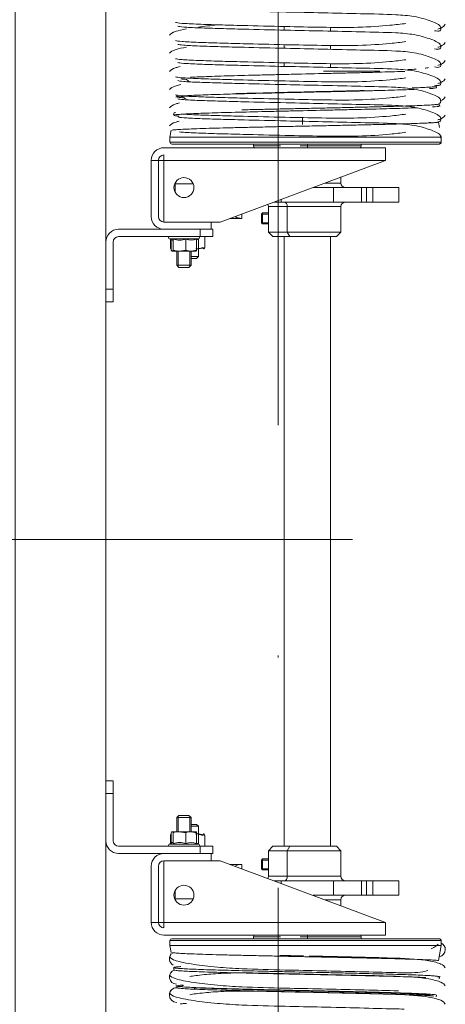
# Model space of a CAD drawing. Header units: millimetres. Extents: x 16720 to 74016, y 25810 to 81213.
# Tile 84 of 256: x 32332 to 32356, y 31132 to 31186. Entities that reach past the tile are written whole.
import ezdxf
from ezdxf.enums import TextEntityAlignment as Align

# ---------------------------------------------------------------- set-up
doc = ezdxf.new("R2010")
doc.units = ezdxf.units.MM
doc.linetypes.add('ACAD_ISO10W100', pattern=[18, 12, -3, 0, -3])
doc.linetypes.add('DASHDOTX2', pattern=[50.8, 25.4, -12.7, 0, -12.7])
for name, color, linetype, lineweight in [('_OPISY', 110, 'Continuous', 9), ('_OŚ', 165, 'DASHDOTX2', 9), ('_STOLARKA', 150, 'Continuous', 18), ('_WYMIAR', 151, 'Continuous', 9), ('_WYPOSAŻENIE', 157, 'Continuous', 5), ('AK_A_osie', 251, 'ACAD_ISO10W100', 9)]:
    doc.layers.add(name, color=color, linetype=linetype, lineweight=lineweight)
doc.styles.add('_PRZEKRÓJ 12', font='ARIALNB.TTF', dxfattribs={"height": 12})
doc.styles.add('MB_050', font='simplex.shx', dxfattribs={"width": 0.8, "height": 9})

# ---------------------------------------------------------------- blocks, each defined once
blk = doc.blocks.new('brama 3m')
at = {"layer": '_STOLARKA'}
blk.add_lwpolyline([(150, -5), (-150, -5), (-150, 0), (150, 0)], close=True, dxfattribs=at)
at = {"layer": '_WYPOSAŻENIE', "linetype": 'Continuous'}
for p, q in [((-14.009, -5), (-16.609, -5)), ((-14.009, -5.4), (-16.609, -5.4)), ((-14.009, -5), (-14.009, -5.4)), ((-13.309, -5), (-14.009, -5)), ((-14.009, -5.4), (-13.309, -5.4)), ((-13.309, -5.4), (-13.309, -5)), ((13.091, -5), (13.091, -5.4)), ((13.791, -5), (13.091, -5)), ((13.091, -5.4), (13.791, -5.4)), ((16.391, -5), (13.791, -5)), ((13.791, -5.4), (13.791, -5)), ((16.391, -5.4), (13.791, -5.4)), ((-17.309, -8.2), (-17.309, -5.7)), ((-16.909, -10.2), (-16.909, -5.7)), ((16.691, -5.7), (16.691, -10.2)), ((17.091, -5.7), (17.091, -8.2)), ((-18.009, -7.5), (-21.109, -7.5)), ((-21.109, -7.5), (-21.109, -7.9)), ((20.891, -7.5), (17.791, -7.5)), ((20.891, -7.5), (20.891, -7.9)), ((-18.009, -7.9), (-21.109, -7.9)), ((-21.109, -7.9), (-21.109, -8.2)), ((-18.009, -7.9), (-21.109, -7.9)), ((-21.109, -7.9), (-21.109, -8.2)), ((-21.109, -7.9), (-21.109, -8.2)), ((20.891, -7.9), (17.791, -7.9)), ((20.891, -7.9), (17.791, -7.9)), ((20.891, -8.2), (20.891, -7.9)), ((20.891, -8.2), (20.891, -7.9)), ((20.891, -7.9), (20.891, -8.2)), ((-22.765, -8.589), (-22.389, -8.525)), ((-22.389, -23.474), (-22.389, -8.525)), ((-22.389, -8.525), (-22.109, -8.525)), ((-22.109, -23.474), (-22.109, -8.525)), ((-22.009, -8.625), (-22.009, -23.346)), ((-21.809, -8.2), (-21.809, -20.4)), ((-21.409, -8.2), (-21.109, -8.2)), ((-21.109, -8.2), (-21.409, -8.2)), ((-21.109, -20.4), (-21.109, -8.2)), ((-21.109, -8.2), (-17.709, -8.2)), ((-21.109, -8.2), (-17.709, -8.2)), ((-21.109, -8.2), (-21.109, -8.2)), ((-17.709, -10.8), (-17.709, -8.2)), ((-17.709, -8.2), (-17.709, -11.3)), ((-17.309, -10.8), (-17.309, -8.2)), ((-16.789, -10.09), (-16.789, -8.51)), ((-16.789, -8.51), (-16.708, -8.65)), ((-16.765, -8.552), (-16.31, -8.552)), ((-16.736, -8.602), (-16.167, -8.602)), ((-16.232, -8.595), (-16.229, -8.601)), ((-16.113, -8.643), (-16.109, -8.65)), ((-16.109, -9.062), (-16.109, -8.657)), ((15.891, -8.65), (15.895, -8.643)), ((15.891, -9.062), (15.891, -8.657)), ((16.518, -8.602), (15.949, -8.602)), ((16.011, -8.601), (16.015, -8.595)), ((16.092, -8.552), (16.547, -8.552)), ((16.49, -8.65), (16.571, -8.51)), ((16.571, -10.09), (16.571, -8.51)), ((17.091, -8.2), (17.091, -10.8)), ((17.491, -8.2), (17.491, -10.8)), ((17.491, -8.2), (20.891, -8.2)), ((17.491, -11.3), (17.491, -8.2)), ((17.491, -8.2), (20.891, -8.2)), ((20.891, -8.2), (20.891, -20.4)), ((20.891, -8.2), (21.191, -8.2)), ((21.191, -8.2), (20.891, -8.2)), ((20.891, -8.2), (20.891, -8.2)), ((21.591, -20.4), (21.591, -8.2)), ((21.791, -23.346), (21.791, -8.625)), ((21.891, -23.474), (21.891, -8.525)), ((21.891, -8.525), (22.171, -8.525)), ((22.171, -23.474), (22.171, -8.525)), ((22.171, -8.525), (22.548, -8.589)), ((-24.718, -8.919), (-24.621, -8.903)), ((-23.737, -8.753), (-23.611, -8.732)), ((-19.809, -9.812), (-19.809, -8.824)), ((-19.333, -8.824), (-19.809, -8.824)), ((-16.766, -8.712), (-16.167, -8.712)), ((-16.167, -9.411), (-16.109, -9.062)), ((-16.109, -8.9), (-15.334, -8.9)), ((-15.257, -8.977), (-16.109, -8.977)), ((-16.109, -9.704), (-16.109, -9.062)), ((-15.334, -9.7), (-15.334, -8.9)), ((-15.334, -8.9), (-15.209, -9.025)), ((-15.209, -9.025), (-15.209, -9.575)), ((14.991, -9.025), (15.116, -8.9)), ((14.991, -9.575), (14.991, -9.025)), ((15.04, -8.977), (15.891, -8.977)), ((15.116, -8.9), (15.116, -9.7)), ((15.116, -8.9), (15.891, -8.9)), ((15.949, -9.411), (15.891, -9.062)), ((15.891, -9.704), (15.891, -9.062)), ((16.548, -8.712), (15.949, -8.712)), ((19.591, -8.824), (19.116, -8.824)), ((19.591, -8.824), (19.591, -9.812)), ((23.393, -8.732), (23.519, -8.753)), ((24.403, -8.903), (24.501, -8.919)), ((-16.766, -9.411), (-16.167, -9.411)), ((-16.167, -9.998), (-16.109, -9.704)), ((-15.257, -9.623), (-16.109, -9.623)), ((-15.334, -9.7), (-16.109, -9.7)), ((-16.109, -9.95), (-16.109, -9.704)), ((-15.809, -10.1), (-15.809, -9.7)), ((-15.709, -9.7), (-15.709, -10)), ((-15.209, -9.575), (-15.334, -9.7)), ((15.116, -9.7), (14.991, -9.575)), ((15.04, -9.623), (15.891, -9.623)), ((15.891, -9.7), (15.116, -9.7)), ((15.491, -10), (15.491, -9.7)), ((15.591, -9.7), (15.591, -10.1)), ((15.949, -9.998), (15.891, -9.704)), ((15.891, -9.95), (15.891, -9.704)), ((16.548, -9.411), (15.949, -9.411)), ((-16.909, -10.2), (-17.309, -10.2)), ((-16.909, -10.9), (-16.909, -10.2)), ((-15.809, -10.1), (-16.79, -10.1)), ((-16.736, -9.998), (-16.789, -10.09)), ((-16.766, -9.998), (-16.167, -9.998)), ((-16.109, -9.95), (-16.113, -9.957)), ((-15.709, -10), (-15.809, -10.1)), ((15.591, -10.1), (15.491, -10)), ((16.572, -10.1), (15.591, -10.1)), ((15.895, -9.957), (15.891, -9.95)), ((16.548, -9.998), (15.949, -9.998)), ((16.571, -10.09), (16.518, -9.998)), ((16.691, -10.2), (16.691, -10.9)), ((16.691, -10.2), (17.091, -10.2)), ((-17.309, -10.8), (-17.709, -10.8)), ((-17.309, -10.9), (-17.309, -10.8)), ((-16.909, -10.448), (-16.31, -10.448)), ((-16.229, -10.399), (-16.232, -10.405)), ((16.092, -10.448), (16.691, -10.448)), ((17.091, -10.8), (17.491, -10.8)), ((17.091, -10.8), (17.091, -10.9)), ((-21.109, -20.4), (-17.709, -11.3)), ((-16.909, -10.9), (-17.309, -10.9)), ((16.691, -10.9), (17.091, -10.9)), ((17.491, -11.3), (20.891, -20.4)), ((-17.909, -12.48), (-17.909, -11.835)), ((17.691, -11.835), (17.691, -12.48)), ((-17.909, -12.481), (-18.15, -12.481)), ((-17.909, -12.48), (-17.909, -12.481)), ((17.691, -12.481), (17.691, -12.48)), ((17.932, -12.481), (17.691, -12.481)), ((-21.909, -13.13), (-22.009, -13.13)), ((-21.909, -13.13), (-21.909, -14.623)), ((21.691, -13.13), (21.791, -13.13)), ((21.691, -13.13), (21.691, -14.623)), ((-18.559, -14.99), (-18.559, -13.95)), ((-17.159, -13.95), (-18.559, -13.95)), ((-18.209, -13.631), (-18.147, -13.57)), ((-17.609, -13.631), (-18.209, -13.631)), ((-18.209, -13.95), (-18.209, -13.631)), ((-18.147, -13.57), (-17.67, -13.57)), ((-18.147, -13.57), (-18.147, -13.95)), ((-17.67, -13.57), (-17.609, -13.631)), ((-17.67, -13.57), (-17.67, -13.95)), ((-17.609, -13.631), (-17.609, -13.95)), ((-17.159, -13.95), (-17.159, -14.99)), ((-16.909, -14.2), (-17.159, -13.95)), ((16.691, -14.2), (16.941, -13.95)), ((16.941, -13.95), (18.341, -13.95)), ((16.941, -13.95), (16.941, -14.99)), ((17.391, -13.631), (17.453, -13.57)), ((17.991, -13.631), (17.391, -13.631)), ((17.391, -13.95), (17.391, -13.631)), ((17.453, -13.57), (17.93, -13.57)), ((17.453, -13.57), (17.453, -13.95)), ((17.93, -13.57), (17.991, -13.631)), ((17.93, -13.57), (17.93, -13.95)), ((17.991, -13.631), (17.991, -13.95)), ((18.341, -14.99), (18.341, -13.95)), ((-18.809, -14.659), (-18.809, -14.244)), ((-16.909, -15.14), (-16.909, -14.2)), ((16.691, -15.14), (16.691, -14.2)), ((18.591, -14.659), (18.591, -14.244)), ((-18.964, -14.659), (-18.809, -14.659)), ((-18.809, -17.541), (-18.809, -14.659)), ((-18.559, -17.95), (-18.559, -14.99)), ((-17.159, -14.99), (-18.559, -14.99)), ((-17.159, -14.99), (-17.159, -17.95)), ((-16.909, -15.14), (-17.159, -14.99)), ((-16.909, -14.83), (16.691, -14.83)), ((-16.909, -17.7), (-16.909, -15.14)), ((16.691, -15.14), (16.941, -14.99)), ((16.691, -17.7), (16.691, -15.14)), ((16.941, -14.99), (18.341, -14.99)), ((16.941, -14.99), (16.941, -17.95)), ((18.341, -17.95), (18.341, -14.99)), ((18.591, -17.541), (18.591, -14.659)), ((18.746, -14.659), (18.591, -14.659)), ((26.069, -14.83), (26.269, -14.83)), ((27.069, -14.83), (27.269, -14.83)), ((28.069, -14.83), (28.269, -14.83)), ((-21.909, -15.7), (-21.909, -16.1)), ((21.691, -15.7), (21.691, -16.1)), ((-21.909, -16.1), (-22.009, -16.1)), ((-21.909, -16.1), (-21.909, -19.07)), ((-21.809, -16.1), (-21.909, -16.1)), ((21.591, -16.1), (21.691, -16.1)), ((21.691, -16.1), (21.791, -16.1)), ((21.691, -16.1), (21.691, -19.07)), ((23.265, -15.823), (22.876, -15.823)), ((-19.609, -17.541), (-19.609, -16.425)), ((19.391, -17.541), (19.391, -16.425)), ((-19.859, -17.95), (-19.859, -17.054)), ((19.641, -17.95), (19.641, -17.054)), ((25.811, -20.089), (25.811, -16.996)), ((-19.609, -17.541), (-18.809, -17.541)), ((-19.609, -17.541), (-19.609, -19.083)), ((-18.809, -19.083), (-18.809, -17.541)), ((-16.909, -17.7), (-17.159, -17.95)), ((16.691, -17.37), (-16.909, -17.37)), ((16.941, -17.95), (16.691, -17.7)), ((19.391, -17.541), (18.591, -17.541)), ((18.591, -19.083), (18.591, -17.541)), ((19.391, -17.541), (19.391, -19.083)), ((26.228, -17.37), (26.013, -17.37)), ((27.228, -17.37), (27.013, -17.37)), ((28.228, -17.37), (28.013, -17.37)), ((-19.859, -17.95), (-20.193, -17.95)), ((-17.159, -17.95), (-18.559, -17.95)), ((18.341, -17.95), (16.941, -17.95)), ((19.976, -17.95), (19.641, -17.95)), ((-21.909, -19.07), (-22.009, -19.07)), ((-18.809, -19.083), (-19.609, -19.083)), ((-19.609, -19.083), (-19.609, -19.356)), ((-19.609, -19.356), (-19.609, -19.706)), ((-19.609, -19.356), (-18.809, -19.356)), ((-18.809, -19.356), (-18.809, -19.083)), ((-18.809, -19.706), (-18.809, -19.356)), ((18.591, -19.083), (19.391, -19.083)), ((18.591, -19.356), (18.591, -19.083)), ((18.591, -19.706), (18.591, -19.356)), ((19.391, -19.356), (18.591, -19.356)), ((19.391, -19.083), (19.391, -19.356)), ((19.391, -19.356), (19.391, -19.706)), ((21.691, -19.07), (21.791, -19.07)), ((-19.609, -21.148), (-19.609, -19.706)), ((-19.609, -19.706), (-18.809, -19.706)), ((-18.809, -21.148), (-18.809, -19.706)), ((18.591, -21.148), (18.591, -19.706)), ((19.391, -19.706), (18.591, -19.706)), ((19.391, -21.148), (19.391, -19.706)), ((-21.109, -20.4), (-21.809, -20.4)), ((21.591, -20.4), (20.891, -20.4)), ((-19.609, -21.148), (-18.809, -21.148)), ((19.391, -21.148), (18.591, -21.148)), ((-25.119, -23.213), (-25.214, -23.197)), ((-24.117, -23.294), (-24.118, -23.285)), ((-24.096, -23.417), (-24.117, -23.294)), ((-23.207, -23.331), (-22.389, -23.474)), ((22.989, -23.331), (22.71, -23.38)), ((23.901, -23.285), (23.878, -23.417)), ((24.997, -23.197), (24.901, -23.213)), ((-24.122, -23.382), (-24.214, -23.366)), ((-22.389, -23.474), (-22.109, -23.474)), ((22.171, -23.474), (21.891, -23.474)), ((22.255, -23.459), (22.171, -23.474)), ((23.997, -23.366), (23.905, -23.382))]:
    blk.add_line(p, q, dxfattribs=at)
for centre in [(-19.609, -9.3), (19.391, -9.3)]:
    blk.add_circle(centre, 0.55, dxfattribs=at)
for centre, radius, start, end in [((-16.609, -5.7), 0.7, 90, 180), ((-16.609, -5.7), 0.3, 90, 180), ((16.391, -5.7), 0.7, 0, 90), ((16.391, -5.7), 0.3, 0, 90), ((-21.109, -8.2), 0.7, 90, 180), ((-18.009, -8.2), 0.7, 0, 90), ((17.791, -8.2), 0.7, 90, 180), ((20.891, -8.2), 0.7, 0, 90), ((-21.109, -8.2), 0.3, 90, 180), ((-21.109, -8.2), 0.3, 90, 180), ((-18.009, -8.2), 0.3, 0, 90), ((-18.009, -8.2), 0.3, 0.0191, 90), ((17.791, -8.2), 0.3, 90, 180), ((17.791, -8.2), 0.3, 90, 179.9809), ((20.891, -8.2), 0.3, 0, 90), ((20.891, -8.2), 0.3, 0, 90), ((-25.109, -8.904), 0.404, 0.1973, 179.8027), ((-25.109, -8.896), 0.396, 358.9384, 90), ((-24.109, -8.904), 0.404, 21.7104, 177.5777), ((-24.109, -8.896), 0.396, 21.2061, 90), ((-23.109, -8.904), 0.404, 48.2516, 150.9962), ((-23.109, -8.896), 0.396, 47.7815, 90), ((-23.109, -8.896), 0.396, 34.9061, 40.7745), ((-22.109, -8.625), 0.1, 0, 90), ((-16.849, -8.51), 0.06, 0, 180), ((16.631, -8.51), 0.06, 0, 180), ((21.891, -8.625), 0.1, 90, 180), ((-24.124, -9.064), 0.519, 184.0073, 205.135), ((-24.124, -9.064), 0.519, 155.4673, 164.9134), ((-17.796, -9.062), 1.087, 341.2724, 18.7276), ((-17.258, -9.073), 1.15, 0.5865, 18.2959), ((17.041, -9.073), 1.15, 161.7041, 179.4135), ((17.578, -9.062), 1.087, 161.2724, 198.7276), ((23.906, -9.064), 0.519, 334.865, 355.9927), ((23.906, -9.064), 0.519, 15.0866, 24.5327), ((-17.487, -9.704), 0.779, 337.8417, 22.1583), ((-16.937, -9.716), 0.828, 0.7636, 21.5951), ((16.719, -9.716), 0.828, 158.4049, 179.2364), ((17.27, -9.704), 0.779, 157.8417, 202.1583), ((23.917, -9.053), 0.495, 310.3474, 334.2086), ((-16.849, -10.09), 0.06, 180, 0), ((-17.384, -10.027), 1.153, 338.581, 4.5882), ((-17.68, -9.868), 1.45, 340.9134, 350.708), ((17.166, -10.027), 1.153, 176.2199, 201.419), ((17.463, -9.868), 1.45, 189.292, 199.0866), ((16.631, -10.09), 0.06, 180, 0), ((-21.909, -13.23), 0.1, 0, 90), ((21.691, -13.23), 0.1, 90, 180), ((-18.559, -13.7), 0.25, 239.4345, 270), ((18.341, -13.7), 0.25, 270, 300.5655), ((-19.859, -18.2), 0.25, 0, 90), ((-18.559, -18.2), 0.25, 90, 180), ((18.341, -18.2), 0.25, 0, 90), ((19.641, -18.2), 0.25, 90, 180), ((-21.909, -18.97), 0.1, 270, 0), ((21.691, -18.97), 0.1, 180, 270), ((-22.609, -23.3), 0.4, 189.9288, 270), ((-22.609, -23.3), 0.4, 270, 334.2738)]:
    blk.add_arc(centre, radius, start, end, dxfattribs=at)
at = {"layer": '_WYPOSAŻENIE', "linetype": 'Continuous', "extrusion": (0, 0, -1)}
for centre, major_axis, ratio, start_param, end_param in [((-19.809, -9.276), (0.7, 0), 0.646169, 4.596678, 4.712389), ((19.591, -9.276), (0.7, 0), 0.646169, 4.712389, 4.828107), ((-18.609, -12.48), (-0.7, 0), 0.970126, 2.583234, 3.141593), ((18.391, -12.48), (-0.7, 0), 0.970126, 0, 0.558366), ((-18.559, -14.84), (-0.25, 0), 0.6, 4.712389, 6.283185), ((18.341, -14.84), (0.25, 0), 0.6, 0, 1.570796)]:
    blk.add_ellipse(centre, major_axis=major_axis, ratio=ratio, start_param=start_param, end_param=end_param, dxfattribs=at)
at = {"layer": '_WYPOSAŻENIE', "linetype": 'Continuous'}
for points, knots in [([(-25.885, -21.432), (-25.883, -21.258), (-25.867, -20.567), (-25.824, -19.039), (-25.776, -16.945), (-25.729, -14.706), (-25.684, -12.736), (-25.575, -11.035), (-25.414, -9.721), (-25.211, -8.7), (-25.087, -8.57), (-25.011, -8.512)], [0.2204469, 0.2204469, 0.2204469, 0.2204469, 0.2583744, 0.3579496, 0.4525325, 0.5410782, 0.650234, 0.7207096, 0.8017947, 0.8961873, 1, 1, 1, 1]), ([(-24.88, -21.115), (-24.878, -21.033), (-24.863, -20.424), (-24.824, -19.039), (-24.776, -16.945), (-24.729, -14.706), (-24.684, -12.736), (-24.575, -11.035), (-24.414, -9.721), (-24.211, -8.7), (-24.087, -8.57), (-24.011, -8.512)], [0.2422744, 0.2422744, 0.2422744, 0.2422744, 0.2583744, 0.3579496, 0.4525325, 0.5410782, 0.650234, 0.7207096, 0.8017947, 0.8961873, 1, 1, 1, 1]), ([(-23.743, -22.734), (-23.789, -22.646), (-23.857, -22.417), (-23.894, -21.736), (-23.87, -20.685), (-23.824, -19.039), (-23.776, -16.945), (-23.729, -14.706), (-23.684, -12.736), (-23.575, -11.035), (-23.414, -9.721), (-23.211, -8.7), (-23.087, -8.57), (-23.011, -8.512)], [0.0640253, 0.0640253, 0.0640253, 0.0640253, 0.1399369, 0.2025686, 0.2583744, 0.3579496, 0.4525325, 0.5410782, 0.650234, 0.7207096, 0.8017947, 0.8961873, 1, 1, 1, 1]), ([(-23.207, -23.331), (-23.2, -23.251), (-23.192, -23.148), (-23.178, -22.894), (-23.17, -22.743), (-23.149, -22.225), (-23.134, -21.802), (-23.112, -21.05), (-23.105, -20.781), (-23.091, -20.22), (-23.083, -19.926), (-23.069, -19.311), (-23.061, -18.988), (-23.047, -18.331), (-23.04, -17.997), (-23.025, -17.317), (-23.018, -16.971), (-23.003, -16.268), (-22.996, -15.918), (-22.982, -15.223), (-22.975, -14.879), (-22.96, -14.194), (-22.953, -13.853), (-22.938, -13.196), (-22.931, -12.878), (-22.917, -12.263), (-22.909, -11.963), (-22.888, -11.11), (-22.874, -10.61), (-22.852, -9.961), (-22.844, -9.764), (-22.83, -9.416), (-22.823, -9.264), (-22.809, -9.003), (-22.801, -8.893), (-22.788, -8.737), (-22.782, -8.683), (-22.776, -8.646)], [0, 0, 0, 0, 0.03125, 0.03125, 0.0625, 0.0625, 0.125, 0.125, 0.15625, 0.15625, 0.1875, 0.1875, 0.21875, 0.21875, 0.25, 0.25, 0.28125, 0.28125, 0.3125, 0.3125, 0.34375, 0.34375, 0.375, 0.375, 0.40625, 0.40625, 0.4375, 0.4375, 0.5, 0.5, 0.53125, 0.53125, 0.5625, 0.5625, 0.59375, 0.59375, 0.6203289, 0.6203289, 0.6203289, 0.6203289]), ([(-16.766, -8.712), (-16.748, -8.704), (-16.734, -8.694), (-16.714, -8.676), (-16.708, -8.666), (-16.708, -8.652), (-16.709, -8.647), (-16.712, -8.643)], [0, 0, 0, 0, 0.25, 0.25, 0.5, 0.5, 0.6298187, 0.6298187, 0.6298187, 0.6298187]), ([(-16.232, -8.595), (-16.236, -8.59), (-16.242, -8.584), (-16.265, -8.569), (-16.285, -8.56), (-16.31, -8.552)], [0.5873915, 0.5873915, 0.5873915, 0.5873915, 0.75, 0.75, 1, 1, 1, 1]), ([(-16.109, -8.657), (-16.109, -8.648), (-16.114, -8.638), (-16.134, -8.62), (-16.149, -8.611), (-16.167, -8.602)], [0, 0, 0, 0, 0.5, 0.5, 1, 1, 1, 1]), ([(-16.167, -8.712), (-16.149, -8.704), (-16.135, -8.694), (-16.114, -8.676), (-16.109, -8.666), (-16.109, -8.657)], [0, 0, 0, 0, 0.5, 0.5, 1, 1, 1, 1]), ([(15.891, -8.657), (15.891, -8.648), (15.897, -8.638), (15.917, -8.62), (15.932, -8.611), (15.949, -8.602)], [0, 0, 0, 0, 0.5, 0.5, 1, 1, 1, 1]), ([(15.949, -8.712), (15.932, -8.704), (15.917, -8.694), (15.897, -8.676), (15.891, -8.666), (15.891, -8.657)], [0, 0, 0, 0, 0.5, 0.5, 1, 1, 1, 1]), ([(16.015, -8.595), (16.018, -8.59), (16.024, -8.584), (16.047, -8.569), (16.068, -8.56), (16.092, -8.552)], [0.5865605, 0.5865605, 0.5865605, 0.5865605, 0.75, 0.75, 1, 1, 1, 1]), ([(16.548, -8.712), (16.531, -8.704), (16.516, -8.694), (16.496, -8.676), (16.49, -8.666), (16.49, -8.652), (16.492, -8.647), (16.495, -8.643)], [0, 0, 0, 0, 0.25, 0.25, 0.5, 0.5, 0.6298187, 0.6298187, 0.6298187, 0.6298187]), ([(22.989, -23.331), (22.982, -23.251), (22.975, -23.148), (22.96, -22.894), (22.953, -22.743), (22.931, -22.225), (22.916, -21.802), (22.895, -21.05), (22.887, -20.781), (22.873, -20.22), (22.866, -19.926), (22.851, -19.311), (22.844, -18.988), (22.829, -18.331), (22.822, -17.997), (22.808, -17.317), (22.8, -16.971), (22.786, -16.268), (22.779, -15.918), (22.764, -15.223), (22.757, -14.879), (22.742, -14.194), (22.735, -13.853), (22.721, -13.196), (22.714, -12.878), (22.699, -12.263), (22.692, -11.963), (22.67, -11.11), (22.656, -10.61), (22.634, -9.961), (22.627, -9.764), (22.613, -9.416), (22.606, -9.264), (22.591, -9.003), (22.584, -8.893), (22.57, -8.737), (22.564, -8.683), (22.558, -8.646)], [0, 0, 0, 0, 0.03125, 0.03125, 0.0625, 0.0625, 0.125, 0.125, 0.15625, 0.15625, 0.1875, 0.1875, 0.21875, 0.21875, 0.25, 0.25, 0.28125, 0.28125, 0.3125, 0.3125, 0.34375, 0.34375, 0.375, 0.375, 0.40625, 0.40625, 0.4375, 0.4375, 0.5, 0.5, 0.53125, 0.53125, 0.5625, 0.5625, 0.59375, 0.59375, 0.6203289, 0.6203289, 0.6203289, 0.6203289]), ([(22.794, -8.512), (22.869, -8.57), (22.948, -8.652), (23.034, -8.972), (23.049, -9.033)], [0, 0, 0, 0, 0.1038127, 0.1253083, 0.1253083, 0.1253083, 0.1253083]), ([(23.794, -8.512), (23.869, -8.57), (23.95, -8.654), (24.038, -8.985), (24.055, -9.055)], [0, 0, 0, 0, 0.1038127, 0.1278558, 0.1278558, 0.1278558, 0.1278558]), ([(24.794, -8.512), (24.869, -8.57), (24.955, -8.66), (25.05, -9.032), (25.073, -9.136)], [0, 0, 0, 0, 0.1038127, 0.1366734, 0.1366734, 0.1366734, 0.1366734]), ([(25.794, -8.512), (25.869, -8.57), (25.952, -8.656), (26.042, -9.001), (26.061, -9.083)], [0, 0, 0, 0, 0.1038127, 0.1309417, 0.1309417, 0.1309417, 0.1309417]), ([(26.794, -8.512), (26.869, -8.57), (26.974, -8.679), (27.091, -9.205), (27.135, -9.447)], [0, 0, 0, 0, 0.1038127, 0.1660918, 0.1660918, 0.1660918, 0.1660918]), ([(27.794, -8.512), (27.869, -8.57), (27.974, -8.679), (28.091, -9.205), (28.135, -9.447)], [0, 0, 0, 0, 0.1038127, 0.1660918, 0.1660918, 0.1660918, 0.1660918]), ([(-25.569, -9.438), (-25.579, -9.3), (-25.589, -9.202), (-25.602, -9.125), (-25.604, -9.111), (-25.607, -9.101)], [0.83292542, 0.83292542, 0.83292542, 0.83292542, 0.84375, 0.84375, 0.8466465, 0.8466465, 0.8466465, 0.8466465]), ([(-25.166, -23.06), (-25.16, -23.002), (-25.153, -22.927), (-25.14, -22.731), (-25.133, -22.605), (-25.118, -22.31), (-25.111, -22.14), (-25.096, -21.767), (-25.089, -21.563), (-25.075, -21.118), (-25.067, -20.876), (-25.045, -20.109), (-25.031, -19.549), (-25.009, -18.635), (-25.002, -18.321), (-24.988, -17.687), (-24.981, -17.365), (-24.966, -16.71), (-24.959, -16.375), (-24.944, -15.713), (-24.937, -15.385), (-24.923, -14.733), (-24.916, -14.41), (-24.901, -13.769), (-24.894, -13.459), (-24.88, -12.858), (-24.872, -12.567), (-24.858, -12.006), (-24.851, -11.734), (-24.836, -11.228), (-24.829, -10.991), (-24.815, -10.549), (-24.808, -10.343), (-24.786, -9.782), (-24.772, -9.491), (-24.75, -9.178), (-24.743, -9.095), (-24.728, -8.976), (-24.721, -8.939), (-24.713, -8.921), (-24.711, -8.919), (-24.71, -8.918)], [0.3056104, 0.3056104, 0.3056104, 0.3056104, 0.3125, 0.3125, 0.3203125, 0.3203125, 0.328125, 0.328125, 0.3359375, 0.3359375, 0.34375, 0.34375, 0.359375, 0.359375, 0.3671875, 0.3671875, 0.375, 0.375, 0.3828125, 0.3828125, 0.390625, 0.390625, 0.3984375, 0.3984375, 0.40625, 0.40625, 0.4140625, 0.4140625, 0.421875, 0.421875, 0.4296875, 0.4296875, 0.4375, 0.4375, 0.453125, 0.453125, 0.4609375, 0.4609375, 0.46875, 0.46875, 0.4703653, 0.4703653, 0.4703653, 0.4703653]), ([(-24.56, -9.26), (-24.561, -9.246), (-24.562, -9.231), (-24.57, -9.125), (-24.577, -9.053), (-24.591, -8.95), (-24.598, -8.918), (-24.612, -8.894), (-24.619, -8.903), (-24.64, -8.99), (-24.654, -9.127), (-24.675, -9.451), (-24.682, -9.58), (-24.696, -9.869), (-24.703, -10.031), (-24.717, -10.389), (-24.724, -10.585), (-24.738, -11.011), (-24.745, -11.237), (-24.759, -11.713), (-24.766, -11.964), (-24.78, -12.49), (-24.787, -12.768), (-24.808, -13.617), (-24.822, -14.209), (-24.85, -15.448), (-24.864, -16.071), (-24.885, -17.002), (-24.892, -17.315), (-24.906, -17.926), (-24.913, -18.224), (-24.927, -18.808), (-24.934, -19.093), (-24.948, -19.649), (-24.955, -19.919), (-24.976, -20.683), (-24.99, -21.14), (-25.019, -21.95), (-25.033, -22.283), (-25.054, -22.677), (-25.061, -22.791), (-25.075, -22.98), (-25.082, -23.053), (-25.096, -23.16), (-25.103, -23.194), (-25.115, -23.216), (-25.119, -23.215), (-25.124, -23.206)], [0.4597538, 0.4597538, 0.4597538, 0.4597538, 0.4609375, 0.4609375, 0.46875, 0.46875, 0.4765625, 0.4765625, 0.484375, 0.484375, 0.5, 0.5, 0.5078125, 0.5078125, 0.515625, 0.515625, 0.5234375, 0.5234375, 0.53125, 0.53125, 0.5390625, 0.5390625, 0.546875, 0.546875, 0.5625, 0.5625, 0.578125, 0.578125, 0.5859375, 0.5859375, 0.59375, 0.59375, 0.6015625, 0.6015625, 0.609375, 0.609375, 0.625, 0.625, 0.640625, 0.640625, 0.6484375, 0.6484375, 0.65625, 0.65625, 0.6640625, 0.6640625, 0.6692983, 0.6692983, 0.6692983, 0.6692983]), ([(-24.148, -22.626), (-24.144, -22.56), (-24.141, -22.49), (-24.131, -22.253), (-24.124, -22.068), (-24.102, -21.462), (-24.089, -20.995), (-24.067, -20.201), (-24.06, -19.92), (-24.046, -19.344), (-24.039, -19.047), (-24.025, -18.433), (-24.018, -18.114), (-24.004, -17.469), (-23.997, -17.144), (-23.983, -16.49), (-23.976, -16.16), (-23.962, -15.497), (-23.954, -15.164), (-23.941, -14.514), (-23.934, -14.195), (-23.92, -13.566), (-23.913, -13.254), (-23.891, -12.354), (-23.878, -11.802), (-23.856, -11.047), (-23.849, -10.81), (-23.835, -10.373), (-23.828, -10.173), (-23.815, -9.806), (-23.807, -9.639), (-23.793, -9.349), (-23.786, -9.225), (-23.772, -9.019), (-23.766, -8.936), (-23.752, -8.815), (-23.744, -8.776), (-23.737, -8.761), (-23.737, -8.761), (-23.737, -8.761)], [0.6761144, 0.6761144, 0.6761144, 0.6761144, 0.6796875, 0.6796875, 0.6875, 0.6875, 0.703125, 0.703125, 0.7109375, 0.7109375, 0.71875, 0.71875, 0.7265625, 0.7265625, 0.734375, 0.734375, 0.7421875, 0.7421875, 0.75, 0.75, 0.7578125, 0.7578125, 0.765625, 0.765625, 0.78125, 0.78125, 0.7890625, 0.7890625, 0.796875, 0.796875, 0.8046875, 0.8046875, 0.8125, 0.8125, 0.8203125, 0.8203125, 0.828125, 0.828125, 0.8281276, 0.8281276, 0.8281276, 0.8281276]), ([(-23.594, -8.731), (-23.606, -8.719), (-23.618, -8.771), (-23.637, -8.95), (-23.644, -9.034), (-23.658, -9.239), (-23.665, -9.359), (-23.678, -9.635), (-23.685, -9.791), (-23.699, -10.14), (-23.706, -10.33), (-23.72, -10.738), (-23.726, -10.956), (-23.74, -11.42), (-23.747, -11.669), (-23.768, -12.444), (-23.781, -12.996), (-23.802, -13.879), (-23.809, -14.183), (-23.823, -14.791), (-23.829, -15.098), (-23.85, -16.026), (-23.864, -16.662), (-23.884, -17.581), (-23.891, -17.884), (-23.905, -18.48), (-23.912, -18.777), (-23.933, -19.633), (-23.946, -20.163), (-23.967, -20.896), (-23.974, -21.129), (-23.988, -21.561), (-23.995, -21.762), (-24.008, -22.132), (-24.015, -22.302), (-24.029, -22.61), (-24.036, -22.744), (-24.05, -22.975), (-24.057, -23.072), (-24.07, -23.229), (-24.078, -23.289), (-24.088, -23.347), (-24.091, -23.362), (-24.095, -23.371)], [0.0953201, 0.0953201, 0.0953201, 0.0953201, 0.109375, 0.109375, 0.1171875, 0.1171875, 0.125, 0.125, 0.1328125, 0.1328125, 0.140625, 0.140625, 0.1484375, 0.1484375, 0.15625, 0.15625, 0.171875, 0.171875, 0.1796875, 0.1796875, 0.1875, 0.1875, 0.203125, 0.203125, 0.2109375, 0.2109375, 0.21875, 0.21875, 0.234375, 0.234375, 0.2421875, 0.2421875, 0.25, 0.25, 0.2578125, 0.2578125, 0.265625, 0.265625, 0.2734375, 0.2734375, 0.28125, 0.28125, 0.2851566, 0.2851566, 0.2851566, 0.2851566]), ([(-23.544, -9.128), (-23.545, -9.104), (-23.547, -9.082), (-23.555, -8.969), (-23.562, -8.895), (-23.573, -8.806), (-23.578, -8.778), (-23.583, -8.759)], [0.07631192, 0.07631192, 0.07631192, 0.07631192, 0.078125, 0.078125, 0.0859375, 0.0859375, 0.09111362, 0.09111362, 0.09111362, 0.09111362]), ([(23.286, -8.963), (23.269, -9.02), (23.242, -9.148), (23.195, -10.063), (23.158, -11.243), (23.116, -12.824), (23.069, -14.767), (23.024, -17.005), (22.968, -19.127), (22.947, -20.722), (22.843, -22.077), (22.548, -23.004), (22.347, -23.44), (22.158, -23.458), (22.123, -23.451)], [0.0012472, 0.0012472, 0.0012472, 0.0012472, 0.0974026, 0.1862933, 0.2634889, 0.3317397, 0.4390534, 0.5275024, 0.6217193, 0.7212039, 0.7786993, 0.8456033, 0.9199707, 0.9396248, 0.9396248, 0.9396248, 0.9396248]), ([(22.44, -21.526), (22.399, -21.259), (22.314, -20.497), (22.204, -18.965), (22.223, -16.938), (22.271, -14.705), (22.317, -12.773), (22.36, -11.185), (22.398, -9.993), (22.434, -9.307), (22.454, -9.095), (22.458, -9.054)], [0.2044578, 0.2044578, 0.2044578, 0.2044578, 0.2654214, 0.3635229, 0.4584069, 0.5482707, 0.6585292, 0.7285227, 0.8078598, 0.8993998, 0.9266479, 0.9266479, 0.9266479, 0.9266479]), ([(24.286, -8.963), (24.269, -9.02), (24.242, -9.148), (24.195, -10.063), (24.158, -11.243), (24.116, -12.824), (24.069, -14.767), (24.024, -17.005), (23.968, -19.127), (23.947, -20.722), (23.843, -22.077), (23.548, -23.004), (23.321, -23.495), (23.031, -23.447), (23.016, -23.331), (23.018, -23.284)], [0.0012472, 0.0012472, 0.0012472, 0.0012472, 0.0974026, 0.1862933, 0.2634889, 0.3317397, 0.4390534, 0.5275024, 0.6217193, 0.7212039, 0.7786993, 0.8456033, 0.9199707, 0.9597928, 0.9791957, 0.9791957, 0.9791957, 0.9791957]), ([(23.44, -21.526), (23.399, -21.259), (23.314, -20.497), (23.204, -18.965), (23.223, -16.938), (23.271, -14.705), (23.317, -12.773), (23.36, -11.185), (23.398, -9.993), (23.43, -9.393), (23.445, -9.192), (23.446, -9.187)], [0.2044578, 0.2044578, 0.2044578, 0.2044578, 0.2654214, 0.3635229, 0.4584069, 0.5482707, 0.6585292, 0.7285227, 0.8078598, 0.8993998, 0.901853, 0.901853, 0.901853, 0.901853]), ([(23.332, -9.043), (23.339, -8.959), (23.345, -8.892), (23.356, -8.802), (23.362, -8.772), (23.367, -8.753)], [0.07862897, 0.07862897, 0.07862897, 0.07862897, 0.0859375, 0.0859375, 0.0916913, 0.0916913, 0.0916913, 0.0916913]), ([(23.382, -8.73), (23.392, -8.737), (23.403, -8.789), (23.42, -8.95), (23.427, -9.034), (23.44, -9.239), (23.447, -9.359), (23.461, -9.635), (23.468, -9.791), (23.482, -10.14), (23.488, -10.33), (23.502, -10.738), (23.509, -10.956), (23.523, -11.42), (23.53, -11.669), (23.55, -12.444), (23.564, -12.996), (23.585, -13.879), (23.591, -14.183), (23.605, -14.791), (23.612, -15.098), (23.632, -16.026), (23.647, -16.662), (23.667, -17.581), (23.674, -17.884), (23.688, -18.48), (23.695, -18.777), (23.715, -19.633), (23.729, -20.163), (23.75, -20.896), (23.757, -21.129), (23.77, -21.561), (23.777, -21.762), (23.787, -22.015), (23.789, -22.082), (23.792, -22.146)], [0.097556, 0.097556, 0.097556, 0.097556, 0.109375, 0.109375, 0.1171875, 0.1171875, 0.125, 0.125, 0.1328125, 0.1328125, 0.140625, 0.140625, 0.1484375, 0.1484375, 0.15625, 0.15625, 0.171875, 0.171875, 0.1796875, 0.1796875, 0.1875, 0.1875, 0.203125, 0.203125, 0.2109375, 0.2109375, 0.21875, 0.21875, 0.234375, 0.234375, 0.2421875, 0.2421875, 0.25, 0.25, 0.2528903, 0.2528903, 0.2528903, 0.2528903]), ([(23.537, -8.84), (23.531, -8.8), (23.525, -8.773), (23.52, -8.761), (23.52, -8.761), (23.52, -8.761)], [0.821974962, 0.821974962, 0.821974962, 0.821974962, 0.828125, 0.828125, 0.828127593, 0.828127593, 0.828127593, 0.828127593]), ([(25.286, -8.963), (25.269, -9.02), (25.242, -9.148), (25.195, -10.063), (25.158, -11.243), (25.116, -12.824), (25.069, -14.767), (25.024, -17.005), (24.968, -19.127), (24.947, -20.722), (24.843, -22.077), (24.548, -23.004), (24.321, -23.495), (24.05, -23.45), (24.023, -23.361), (24.02, -23.339)], [0.0012472, 0.0012472, 0.0012472, 0.0012472, 0.0974026, 0.1862933, 0.2634889, 0.3317397, 0.4390534, 0.5275024, 0.6217193, 0.7212039, 0.7786993, 0.8456033, 0.9199707, 0.9597928, 0.9708553, 0.9708553, 0.9708553, 0.9708553]), ([(24.44, -21.526), (24.399, -21.259), (24.314, -20.497), (24.204, -18.965), (24.223, -16.938), (24.271, -14.705), (24.317, -12.773), (24.36, -11.185), (24.398, -9.993), (24.447, -9.053), (24.477, -8.909), (24.496, -8.839)], [0.2044578, 0.2044578, 0.2044578, 0.2044578, 0.2654214, 0.3635229, 0.4584069, 0.5482707, 0.6585292, 0.7285227, 0.8078598, 0.8993998, 1, 1, 1, 1]), ([(24.343, -9.26), (24.344, -9.246), (24.345, -9.231), (24.353, -9.125), (24.36, -9.053), (24.374, -8.95), (24.381, -8.918), (24.395, -8.894), (24.402, -8.903), (24.423, -8.99), (24.436, -9.127), (24.458, -9.451), (24.465, -9.58), (24.478, -9.869), (24.485, -10.031), (24.499, -10.389), (24.506, -10.585), (24.521, -11.011), (24.527, -11.237), (24.541, -11.713), (24.548, -11.964), (24.562, -12.49), (24.57, -12.768), (24.59, -13.617), (24.604, -14.209), (24.633, -15.448), (24.646, -16.071), (24.668, -17.002), (24.675, -17.315), (24.689, -17.926), (24.696, -18.224), (24.71, -18.808), (24.717, -19.093), (24.731, -19.649), (24.738, -19.919), (24.759, -20.683), (24.773, -21.14), (24.794, -21.755), (24.802, -21.946), (24.809, -22.117)], [0.4597538, 0.4597538, 0.4597538, 0.4597538, 0.4609375, 0.4609375, 0.46875, 0.46875, 0.4765625, 0.4765625, 0.484375, 0.484375, 0.5, 0.5, 0.5078125, 0.5078125, 0.515625, 0.515625, 0.5234375, 0.5234375, 0.53125, 0.53125, 0.5390625, 0.5390625, 0.546875, 0.546875, 0.5625, 0.5625, 0.578125, 0.578125, 0.5859375, 0.5859375, 0.59375, 0.59375, 0.6015625, 0.6015625, 0.609375, 0.609375, 0.625, 0.625, 0.6331074, 0.6331074, 0.6331074, 0.6331074]), ([(26.286, -8.963), (26.269, -9.02), (26.242, -9.148), (26.195, -10.063), (26.158, -11.243), (26.116, -12.824), (26.069, -14.767), (26.024, -17.005), (25.968, -19.127), (25.947, -20.722), (25.843, -22.077), (25.548, -23.004), (25.321, -23.495), (24.986, -23.44), (25.02, -23.237), (25.038, -23.112)], [0.0012472, 0.0012472, 0.0012472, 0.0012472, 0.0974026, 0.1862933, 0.2634889, 0.3317397, 0.4390534, 0.5275024, 0.6217193, 0.7212039, 0.7786993, 0.8456033, 0.9199707, 0.9597928, 1, 1, 1, 1]), ([(25.44, -21.526), (25.399, -21.259), (25.314, -20.497), (25.204, -18.965), (25.223, -16.938), (25.271, -14.705), (25.317, -12.773), (25.36, -11.185), (25.398, -9.993), (25.447, -9.053), (25.477, -8.909), (25.496, -8.839)], [0.2044578, 0.2044578, 0.2044578, 0.2044578, 0.2654214, 0.3635229, 0.4584069, 0.5482707, 0.6585292, 0.7285227, 0.8078598, 0.8993998, 1, 1, 1, 1]), ([(25.35, -9.465), (25.361, -9.313), (25.371, -9.205), (25.383, -9.133), (25.384, -9.127), (25.385, -9.12)], [0.8322297, 0.8322297, 0.8322297, 0.8322297, 0.84375, 0.84375, 0.84509222, 0.84509222, 0.84509222, 0.84509222]), ([(27.286, -8.963), (27.269, -9.02), (27.242, -9.148), (27.195, -10.063), (27.158, -11.243), (27.116, -12.824), (27.069, -14.767), (27.024, -17.005), (26.968, -19.127), (26.947, -20.722), (26.843, -22.077), (26.548, -23.004), (26.321, -23.495), (25.986, -23.44), (26.02, -23.237), (26.038, -23.112)], [0.0012472, 0.0012472, 0.0012472, 0.0012472, 0.0974026, 0.1862933, 0.2634889, 0.3317397, 0.4390534, 0.5275024, 0.6217193, 0.7212039, 0.7786993, 0.8456033, 0.9199707, 0.9597928, 1, 1, 1, 1]), ([(26.44, -21.526), (26.399, -21.259), (26.314, -20.497), (26.204, -18.965), (26.223, -16.938), (26.271, -14.705), (26.317, -12.773), (26.36, -11.185), (26.398, -9.993), (26.447, -9.053), (26.477, -8.909), (26.496, -8.839)], [0.2044578, 0.2044578, 0.2044578, 0.2044578, 0.2654214, 0.3635229, 0.4584069, 0.5482707, 0.6585292, 0.7285227, 0.8078598, 0.8993998, 1, 1, 1, 1]), ([(28.286, -8.963), (28.269, -9.02), (28.242, -9.148), (28.195, -10.063), (28.158, -11.243), (28.116, -12.824), (28.069, -14.767), (28.024, -17.005), (27.968, -19.127), (27.947, -20.722), (27.843, -22.077), (27.548, -23.004), (27.321, -23.495), (26.986, -23.44), (27.02, -23.237), (27.038, -23.112)], [0.0012472, 0.0012472, 0.0012472, 0.0012472, 0.0974026, 0.1862933, 0.2634889, 0.3317397, 0.4390534, 0.5275024, 0.6217193, 0.7212039, 0.7786993, 0.8456033, 0.9199707, 0.9597928, 1, 1, 1, 1]), ([(27.44, -21.526), (27.399, -21.259), (27.314, -20.497), (27.204, -18.965), (27.223, -16.938), (27.271, -14.705), (27.317, -12.773), (27.36, -11.185), (27.398, -9.993), (27.447, -9.053), (27.477, -8.909), (27.496, -8.839)], [0.2044578, 0.2044578, 0.2044578, 0.2044578, 0.2654214, 0.3635229, 0.4584069, 0.5482707, 0.6585292, 0.7285227, 0.8078598, 0.8993998, 1, 1, 1, 1]), ([(29.286, -8.963), (29.269, -9.02), (29.242, -9.148), (29.195, -10.063), (29.158, -11.243), (29.116, -12.824), (29.069, -14.767), (29.024, -17.005), (28.968, -19.127), (28.947, -20.722), (28.843, -22.077), (28.548, -23.004), (28.321, -23.495), (27.986, -23.44), (28.02, -23.237), (28.038, -23.112)], [0.0012472, 0.0012472, 0.0012472, 0.0012472, 0.0974026, 0.1862933, 0.2634889, 0.3317397, 0.4390534, 0.5275024, 0.6217193, 0.7212039, 0.7786993, 0.8456033, 0.9199707, 0.9597928, 1, 1, 1, 1]), ([(28.44, -21.526), (28.399, -21.259), (28.314, -20.497), (28.204, -18.965), (28.223, -16.938), (28.271, -14.705), (28.317, -12.773), (28.36, -11.185), (28.398, -9.993), (28.447, -9.053), (28.477, -8.909), (28.496, -8.839)], [0.2044578, 0.2044578, 0.2044578, 0.2044578, 0.2654214, 0.3635229, 0.4584069, 0.5482707, 0.6585292, 0.7285227, 0.8078598, 0.8993998, 1, 1, 1, 1]), ([(-25.092, -9.626), (-25.092, -9.626), (-25.058, -9.805), (-24.988, -10.335), (-24.902, -11.387), (-24.886, -12.573), (-24.906, -13.765), (-24.941, -15.217), (-24.977, -17.007), (-25.028, -19.12), (-25.073, -21.146), (-25.164, -22.686), (-25.408, -23.56), (-25.532, -23.655), (-25.609, -23.7)], [0.0946854, 0.0946854, 0.0946854, 0.0946854, 0.0946882, 0.1812994, 0.2574146, 0.3257145, 0.3854913, 0.435033, 0.5251888, 0.6212237, 0.722429, 0.8456905, 0.919985, 1, 1, 1, 1]), ([(-24.092, -9.626), (-24.092, -9.626), (-24.058, -9.805), (-23.988, -10.335), (-23.902, -11.387), (-23.886, -12.573), (-23.906, -13.765), (-23.941, -15.217), (-23.977, -17.007), (-24.028, -19.12), (-24.073, -21.146), (-24.164, -22.686), (-24.408, -23.56), (-24.532, -23.655), (-24.609, -23.7)], [0.0946854, 0.0946854, 0.0946854, 0.0946854, 0.0946882, 0.1812994, 0.2574146, 0.3257145, 0.3854913, 0.435033, 0.5251888, 0.6212237, 0.722429, 0.8456905, 0.919985, 1, 1, 1, 1]), ([(25.47, -9.663), (25.476, -9.769), (25.482, -9.888), (25.496, -10.178), (25.503, -10.355), (25.524, -10.929), (25.538, -11.372), (25.567, -12.379), (25.581, -12.922), (25.603, -13.793), (25.61, -14.095), (25.624, -14.701), (25.631, -15.007), (25.653, -15.934), (25.667, -16.57), (25.689, -17.491), (25.696, -17.794), (25.71, -18.391), (25.718, -18.687), (25.732, -19.257), (25.739, -19.532), (25.753, -20.063), (25.761, -20.318), (25.775, -20.796), (25.782, -21.022), (25.792, -21.314), (25.795, -21.394), (25.798, -21.471)], [0.8761955, 0.8761955, 0.8761955, 0.8761955, 0.8828125, 0.8828125, 0.890625, 0.890625, 0.90625, 0.90625, 0.921875, 0.921875, 0.9296875, 0.9296875, 0.9375, 0.9375, 0.953125, 0.953125, 0.9609375, 0.9609375, 0.96875, 0.96875, 0.9765625, 0.9765625, 0.984375, 0.984375, 0.9921875, 0.9921875, 0.9952198, 0.9952198, 0.9952198, 0.9952198]), ([(-24.746, -9.854), (-24.71, -9.909), (-24.722, -10.159), (-24.753, -10.994), (-24.792, -12.238), (-24.835, -13.928), (-24.881, -15.928), (-24.927, -17.915), (-24.973, -19.734), (-25.016, -21.162), (-25.065, -22.384), (-25.096, -22.692), (-25.116, -22.862)], [0.1252764, 0.1252764, 0.1252764, 0.1252764, 0.1811374, 0.2346143, 0.3327935, 0.4194084, 0.5034095, 0.6255076, 0.70305, 0.7913513, 0.8903568, 1, 1, 1, 1]), ([(-16.109, -9.943), (-16.109, -9.952), (-16.114, -9.962), (-16.135, -9.98), (-16.149, -9.989), (-16.167, -9.998)], [0, 0, 0, 0, 0.5, 0.5, 1, 1, 1, 1]), ([(15.891, -9.943), (15.891, -9.952), (15.897, -9.962), (15.917, -9.98), (15.932, -9.989), (15.949, -9.998)], [0, 0, 0, 0, 0.5, 0.5, 1, 1, 1, 1]), ([(28.237, -10.096), (28.28, -10.409), (28.323, -10.784), (28.359, -11.196), (28.361, -11.224)], [0.21518998, 0.21518998, 0.21518998, 0.21518998, 0.27929039, 0.28377405, 0.28377405, 0.28377405, 0.28377405]), ([(-16.31, -10.342), (-16.285, -10.351), (-16.265, -10.36), (-16.237, -10.378), (-16.229, -10.386), (-16.229, -10.404), (-16.237, -10.413), (-16.265, -10.431), (-16.286, -10.44), (-16.31, -10.448)], [0, 0, 0, 0, 0.25, 0.25, 0.5, 0.5, 0.75, 0.75, 1, 1, 1, 1]), ([(16.092, -10.342), (16.068, -10.351), (16.047, -10.36), (16.02, -10.378), (16.012, -10.386), (16.012, -10.404), (16.02, -10.413), (16.048, -10.431), (16.068, -10.44), (16.092, -10.448)], [0, 0, 0, 0, 0.25, 0.25, 0.5, 0.5, 0.75, 0.75, 1, 1, 1, 1]), ([(24.743, -19.227), (24.727, -18.606), (24.697, -17.365), (24.652, -15.439), (24.611, -13.615), (24.577, -12.481), (24.567, -11.983)], [0.3231911, 0.3231911, 0.3231911, 0.3231911, 0.4253585, 0.5121105, 0.6027636, 0.6971163, 0.6971163, 0.6971163, 0.6971163]), ([(23.991, -23.35), (23.988, -23.343), (23.986, -23.334), (23.977, -23.287), (23.97, -23.23), (23.955, -23.07), (23.948, -22.966), (23.934, -22.721), (23.927, -22.578), (23.913, -22.253), (23.906, -22.068), (23.885, -21.462), (23.871, -20.995), (23.85, -20.201), (23.843, -19.92), (23.829, -19.344), (23.822, -19.047), (23.808, -18.433), (23.8, -18.114), (23.786, -17.469), (23.779, -17.144), (23.765, -16.49), (23.758, -16.16), (23.744, -15.497), (23.737, -15.164), (23.723, -14.514), (23.716, -14.195), (23.702, -13.566), (23.695, -13.254), (23.684, -12.794), (23.68, -12.638), (23.677, -12.485)], [0.6538146, 0.6538146, 0.6538146, 0.6538146, 0.65625, 0.65625, 0.6640625, 0.6640625, 0.671875, 0.671875, 0.6796875, 0.6796875, 0.6875, 0.6875, 0.703125, 0.703125, 0.7109375, 0.7109375, 0.71875, 0.71875, 0.7265625, 0.7265625, 0.734375, 0.734375, 0.7421875, 0.7421875, 0.75, 0.75, 0.7578125, 0.7578125, 0.765625, 0.765625, 0.7697883, 0.7697883, 0.7697883, 0.7697883]), ([(-22.925, -14.575), (-22.928, -14.692), (-22.938, -15.123), (-22.947, -15.562), (-22.954, -15.883)], [0.41909385, 0.41909385, 0.41909385, 0.41909385, 0.43503296, 0.47773391, 0.47773391, 0.47773391, 0.47773391]), ([(-22.961, -16.201), (-22.966, -16.452), (-22.987, -17.425), (-23.028, -19.12), (-23.073, -21.146), (-23.164, -22.686), (-23.408, -23.56), (-23.532, -23.655), (-23.609, -23.7)], [0.4918218, 0.4918218, 0.4918218, 0.4918218, 0.5251888, 0.6212237, 0.722429, 0.8456905, 0.919985, 1, 1, 1, 1]), ([(24.974, -23.195), (24.973, -23.194), (24.973, -23.194), (24.966, -23.179), (24.958, -23.142), (24.944, -23.022), (24.937, -22.939), (24.922, -22.731), (24.915, -22.605), (24.9, -22.31), (24.893, -22.14), (24.885, -21.926), (24.884, -21.898), (24.883, -21.869)], [0.29665753, 0.29665753, 0.29665753, 0.29665753, 0.296875, 0.296875, 0.3046875, 0.3046875, 0.3125, 0.3125, 0.3203125, 0.3203125, 0.328125, 0.328125, 0.32928313, 0.32928313, 0.32928313, 0.32928313]), ([(23.001, -22.787), (22.991, -22.81), (22.982, -22.833), (22.97, -22.877), (22.965, -22.897), (22.959, -22.937), (22.955, -22.977), (22.955, -23.018), (22.957, -23.044), (22.958, -23.051), (22.958, -23.057)], [0.4225637, 0.4225637, 0.4225637, 0.4225637, 0.5, 0.5, 0.5625, 0.5625, 0.625, 0.6875, 0.6875, 0.7074936, 0.7074936, 0.7074936, 0.7074936]), ([(23.391, -23.7), (23.314, -23.655), (23.231, -23.591), (23.143, -23.351), (23.123, -23.289)], [0, 0, 0, 0, 0.080015, 0.1035775, 0.1035775, 0.1035775, 0.1035775]), ([(23.834, -22.999), (23.838, -23.056), (23.842, -23.106), (23.853, -23.229), (23.86, -23.289), (23.87, -23.347), (23.874, -23.362), (23.877, -23.371)], [0.26900793, 0.26900793, 0.26900793, 0.26900793, 0.2734375, 0.2734375, 0.28125, 0.28125, 0.28516899, 0.28516899, 0.28516899, 0.28516899]), ([(24.847, -22.833), (24.848, -22.851), (24.849, -22.869), (24.857, -22.98), (24.864, -23.053), (24.878, -23.16), (24.885, -23.194), (24.897, -23.216), (24.902, -23.215), (24.907, -23.206)], [0.64705111, 0.64705111, 0.64705111, 0.64705111, 0.6484375, 0.6484375, 0.65625, 0.65625, 0.6640625, 0.6640625, 0.66929826, 0.66929826, 0.66929826, 0.66929826]), ([(25.391, -23.7), (25.314, -23.655), (25.231, -23.591), (25.143, -23.351), (25.123, -23.289)], [0, 0, 0, 0, 0.080015, 0.1035775, 0.1035775, 0.1035775, 0.1035775]), ([(26.391, -23.7), (26.314, -23.655), (26.231, -23.591), (26.143, -23.351), (26.123, -23.289)], [0, 0, 0, 0, 0.080015, 0.1035775, 0.1035775, 0.1035775, 0.1035775]), ([(27.391, -23.7), (27.314, -23.655), (27.231, -23.591), (27.143, -23.351), (27.123, -23.289)], [0, 0, 0, 0, 0.080015, 0.1035775, 0.1035775, 0.1035775, 0.1035775]), ([(28.391, -23.7), (28.314, -23.655), (28.231, -23.591), (28.143, -23.351), (28.123, -23.289)], [0, 0, 0, 0, 0.080015, 0.1035775, 0.1035775, 0.1035775, 0.1035775]), ([(-22.109, -23.474), (-22.091, -23.474), (-22.074, -23.467), (-22.048, -23.449), (-22.038, -23.438), (-22.023, -23.414), (-22.017, -23.4), (-22.01, -23.374), (-22.009, -23.36), (-22.009, -23.346)], [0, 0, 0, 0, 0.25, 0.25, 0.5, 0.5, 0.75, 0.75, 1, 1, 1, 1]), ([(21.891, -23.474), (21.874, -23.474), (21.857, -23.467), (21.831, -23.449), (21.821, -23.438), (21.805, -23.414), (21.8, -23.4), (21.793, -23.374), (21.791, -23.36), (21.791, -23.346)], [0, 0, 0, 0, 0.25, 0.25, 0.5, 0.5, 0.75, 0.75, 1, 1, 1, 1]), ([(24.391, -23.7), (24.314, -23.655), (24.245, -23.602), (24.172, -23.427), (24.167, -23.413)], [0, 0, 0, 0, 0.08001497, 0.08631046, 0.08631046, 0.08631046, 0.08631046])]:
    blk.add_open_spline(points, degree=3, knots=knots, dxfattribs=at)
for points in [[(25.43, -9.161), (25.433, -9.187), (25.437, -9.219), (25.441, -9.256)], [(25.23, -9.608), (25.273, -9.541), (25.317, -9.471), (25.366, -9.399)], [(25.923, -22.099), (25.911, -21.954), (25.901, -21.802), (25.892, -21.644)], [(26.004, -22.776), (25.994, -22.715), (25.984, -22.651), (25.975, -22.584)], [(-22.312, -23.305), (-22.369, -23.271), (-22.477, -23.129), (-22.561, -22.915)]]:
    blk.add_open_spline(points, degree=3, dxfattribs=at)
blk = doc.blocks.new('OPIS OTWÓR 50 P')
at = {"layer": 'AK_A_osie', "linetype": 'Continuous'}
blk.add_line((-25, 0), (25, 0), dxfattribs=at)
at = {"style": 'MB_050', "width": 0.8, "flags": 4}
for tag, p in [('SZER', (0, 0)), ('WYS', (0, -15))]:
    blk.add_attdef(tag, text='', height=9, dxfattribs=at).set_placement(p, align=Align.BOTTOM_CENTER)
at = {"style": '_PRZEKRÓJ 12', "flags": 4}
blk.add_attdef('RODZAJ', text='', height=12, dxfattribs=at).set_placement((54.546, 0.277), align=Align.MIDDLE_CENTER)
at = {"style": 'MB_050', "width": 0.8}
blk.add_attdef('ODPORNOSC_OGNIOWA', text='', height=9, dxfattribs=at).set_placement((-26.551, 0), align=Align.MIDDLE_RIGHT)

msp = doc.modelspace()

# ---------------------------------------------------------------- linework, layer by layer
at = {"layer": '_OŚ'}
msp.add_line((32346.709, 29280.425), (32346.709, 33191.238), dxfattribs=at)

# ---------------------------------------------------------------- block references
at = {"layer": '_OPISY', "color": 7, "xscale": -1.343680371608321, "yscale": 1.343680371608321, "zscale": 1.343680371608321}
msp.add_blockref('OPIS OTWÓR 50 P', (32317.209, 31157.425), dxfattribs=at)
at = {"layer": '_WYMIAR', "rotation": 90}
msp.add_blockref('brama 3m', (32332.209, 31157.425), dxfattribs=at)

doc.saveas('drawing.dxf')
